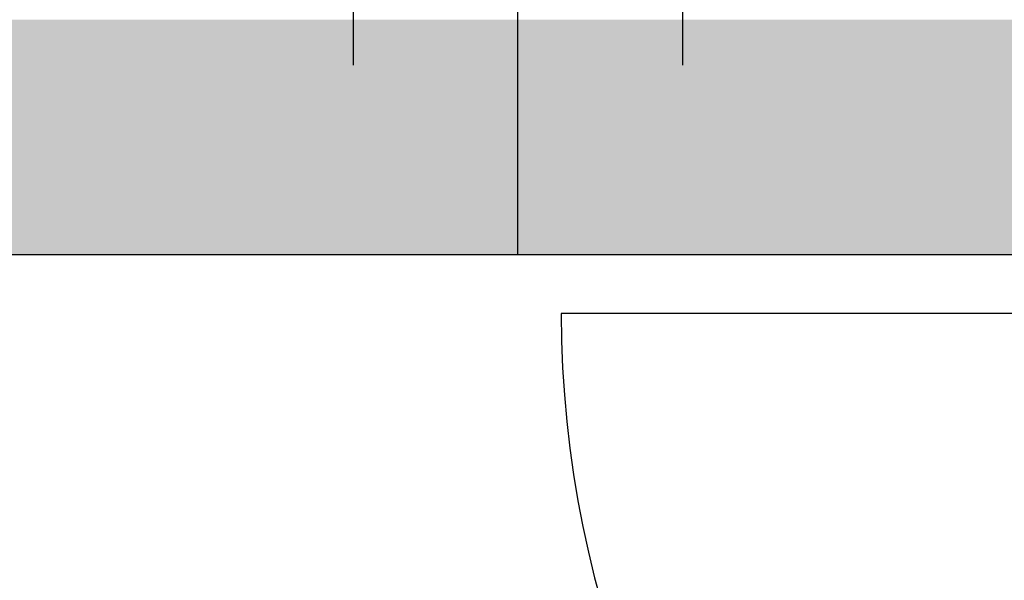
# Model space of a CAD drawing. Header units: millimetres. Extents: x 373037 to 682063, y 76092 to 274210.
# Tile 237 of 256: x 670616 to 671453, y 258030 to 258507. Entities that reach past the tile are written whole.
import ezdxf

# ---------------------------------------------------------------- set-up
doc = ezdxf.new("R2010")
doc.units = ezdxf.units.MM
doc.header["$LTSCALE"] = 100
doc.layers.add('PUDORYS', color=253, linetype='CONTINUOUS')

msp = doc.modelspace()

# ---------------------------------------------------------------- hatches: boundary and pattern name
at = {"layer": 'PUDORYS', "true_color": 0x939598}
h = msp.add_hatch(color=252, dxfattribs=at)
h.dxf.hatch_style = 1
h.paths.add_polyline_path([(671976.69, 258507.13), (669876.69, 258507.13), (669876.69, 258307.18), (671976.69, 258307.18)])

# ---------------------------------------------------------------- linework, layer by layer
at = {"layer": 'PUDORYS', "color": 252, "true_color": 0x939598}
for p, q in [((671039.64, 258307.15), (671039.64, 261557.15)), ((670899.64, 258545.83), (670899.64, 258468.48)), ((671179.64, 258545.83), (671179.64, 258468.48)), ((671976.64, 258307.15), (669876.64, 258307.15)), ((671976.69, 258257.15), (671076.69, 258257.15))]:
    msp.add_line(p, q, dxfattribs=at)
msp.add_arc((671976.69, 258257.15), 900, 180, 270, dxfattribs=at)

doc.saveas('drawing.dxf')
